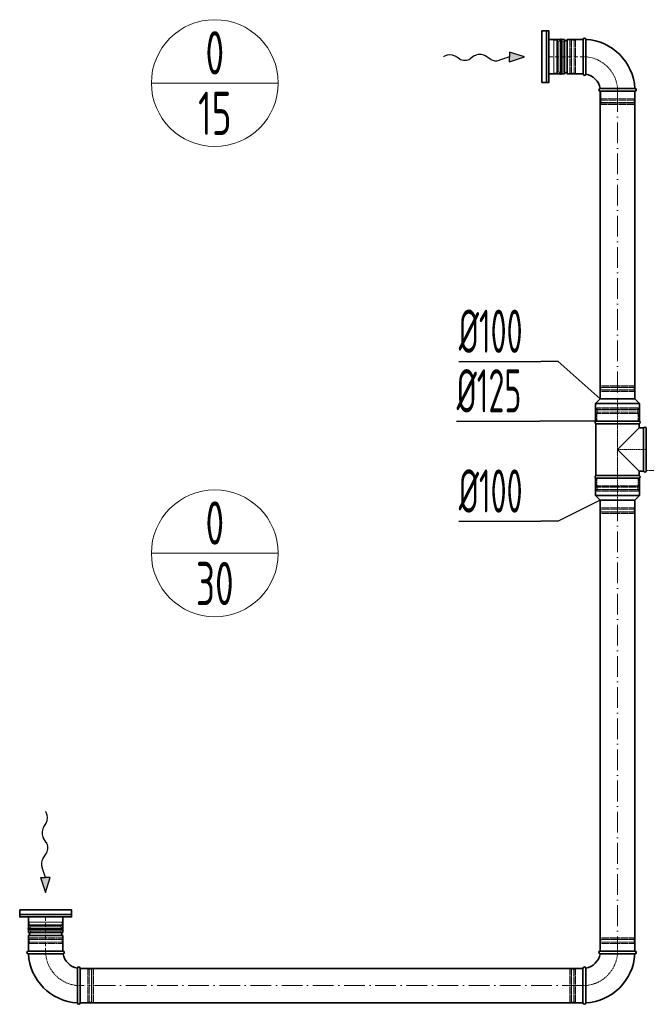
# Model space of a CAD drawing. Header units: millimetres. Extents: x -118717 to 8962, y 22910 to 145283.
# Tile 19 of 193: x -66952 to -65141, y 26956 to 29803. Entities that reach past the tile are written whole.
import ezdxf
from ezdxf.enums import TextEntityAlignment as Align

# ---------------------------------------------------------------- set-up
doc = ezdxf.new("R2010")
doc.units = ezdxf.units.MM
for name, pattern in [('ACAD_ISO02W100', [15, 12, -3]), ('ACAD_ISO10W100', [18, 12, -3, 0, -3]), ('phl_thick', [0])]:
    doc.linetypes.add(name, pattern=pattern)
for name, color, linetype, lineweight in [('VZT_05 ETA (ODVOD) - OBRYS', 6, 'Continuous', 35), ('VZT_06 ETA (ODVOD) - OSA', 6, 'ACAD_ISO10W100', 5), ('VZT_30 DISTRIBUČNÍ PRVKY - OBRYS', 1, 'Continuous', 35), ('VZT_50 POPIS - OBECNE', 7, 'Continuous', 13), ('VZT_52 POPIS - DISTRIBUCE', 7, 'Continuous', 5), ('VZT_60_KOTY - DIMENZE', 7, 'Continuous', 5)]:
    doc.layers.add(name, color=color, linetype=linetype, lineweight=lineweight)
doc.layers.add('VZT_07 ETA (ODVOD) - NETISK', color=8, linetype='ACAD_ISO02W100', lineweight=5, plot=False)
doc.styles.add('EVORA_125', font='isocp.shx', dxfattribs={"width": 0.6, "height": 125})
doc.styles.add('JS', font='isocp.shx', dxfattribs={"width": 0.6, "height": 125})

msp = doc.modelspace()

# ---------------------------------------------------------------- linework, layer by layer
at = {"color": 8, "lineweight": 5}
for points in [[(-65422.8, 29648), (-65407.8, 29648), (-65407.8, 29745), (-65422.8, 29745)], [(-65422.8, 29648), (-65422.8, 29745)], [(-65399.9, 29744), (-65399.9, 29696.5)], [(-65397.2, 29742.1), (-65397.2, 29696.5)], [(-65393.6, 29740.4), (-65393.6, 29696.5)], [(-65381.9, 29741.2), (-65381.9, 29696.5)], [(-65381.7, 29740.2), (-65377.8, 29741.7), (-65377.8, 29696.5)], [(-65399.9, 29649), (-65399.9, 29696.5)], [(-65397.2, 29651), (-65397.2, 29696.5)], [(-65393.6, 29652.6), (-65393.6, 29696.5)], [(-65381.9, 29651.8), (-65381.9, 29696.5)], [(-65381.7, 29652.8), (-65377.8, 29651.3), (-65377.8, 29696.5)], [(-66925.7, 27208.8), (-66925.7, 27193.8), (-66828.7, 27193.8), (-66828.7, 27208.8)], [(-66925.7, 27208.8), (-66828.7, 27208.8)], [(-66924.7, 27186), (-66877.2, 27186)], [(-66922.7, 27183.3), (-66877.2, 27183.3)], [(-66920.9, 27167.8), (-66922.3, 27163.8), (-66877.2, 27163.8)], [(-66921.9, 27168), (-66877.2, 27168)], [(-66921.1, 27179.7), (-66877.2, 27179.7)], [(-66829.7, 27186), (-66877.2, 27186)], [(-66831.6, 27183.3), (-66877.2, 27183.3)], [(-66833.3, 27179.7), (-66877.2, 27179.7)], [(-66832.5, 27168), (-66877.2, 27168)], [(-66833.4, 27167.8), (-66832, 27163.8), (-66877.2, 27163.8)]]:
    msp.add_lwpolyline(points, dxfattribs=at)
for points in [[(-65407.8, 29744), (-65399.9, 29744, -0.291473), (-65397.5, 29742.5, -0.291473)], [(-65387.9, 29748.6), (-65389.3, 29742.7, 0.058981), (-65389.4, 29742.1), (-65389.4, 29696.5)], [(-65387.9, 29748.6), (-65386.5, 29742.9, -0.060863), (-65386.4, 29742.3), (-65386.4, 29696.5)], [(-65387.9, 29644.4), (-65389.3, 29650.3, -0.058981), (-65389.4, 29651), (-65389.4, 29696.5)], [(-65387.9, 29644.4), (-65386.5, 29650.1, 0.060863), (-65386.4, 29650.8), (-65386.4, 29696.5)], [(-65407.8, 29649), (-65399.9, 29649, 0.291473), (-65397.5, 29650.5, 0.291473)], [(-66929.3, 27174), (-66923.4, 27175.4, -0.058981), (-66922.7, 27175.5), (-66877.2, 27175.5)], [(-66929.3, 27174), (-66923.6, 27172.5, 0.060863), (-66922.9, 27172.5), (-66877.2, 27172.5)], [(-66924.7, 27193.8), (-66924.7, 27186, 0.291473), (-66923.1, 27183.6, 0.291473)], [(-66825.1, 27174), (-66831, 27175.4, 0.058981), (-66831.6, 27175.5), (-66877.2, 27175.5)], [(-66825.1, 27174), (-66830.8, 27172.5, -0.060863), (-66831.4, 27172.5), (-66877.2, 27172.5)], [(-66829.7, 27193.8), (-66829.7, 27186, -0.291473), (-66831.2, 27183.6, -0.291473)]]:
    msp.add_lwpolyline(points, format="xyb", dxfattribs=at)
for centre, radius, start, end in [((-65394, 29744.3), 3.88, 207.4993, 276.6735), ((-65387.2, 29732.2), 10.5, 59.7176, 127.8378), ((-65394, 29648.8), 3.88, 83.3265, 152.5007), ((-65387.2, 29660.9), 10.5, 232.1622, 300.2824), ((-66912.8, 27173.3), 10.5, 142.1622, 210.2824), ((-66924.9, 27180.1), 3.88, 353.3265, 62.5007), ((-66829.4, 27180.1), 3.88, 117.4993, 186.6735), ((-66841.5, 27173.3), 10.5, 329.7176, 37.8378)]:
    msp.add_arc(centre, radius, start, end, dxfattribs=at)
at = {"layer": 'VZT_05 ETA (ODVOD) - OBRYS'}
for p, q in [((-65422.8, 29746.5), (-65422.8, 29646.5)), ((-65422.8, 29746.5), (-65377.3, 29746.5)), ((-65377.3, 29746.5), (-65377.3, 29646.5)), ((-65369.3, 29746.5), (-65369.3, 29646.5)), ((-65369.3, 29746.5), (-65323.8, 29746.5)), ((-65323.8, 29746.5), (-65323.8, 29646.5)), ((-65323.8, 29746.5), (-65323.8, 29646.5)), ((-65315.8, 29746.5), (-65315.8, 29696.4)), ((-65422.8, 29646.5), (-65377.3, 29646.5)), ((-65369.3, 29646.5), (-65323.8, 29646.5)), ((-65273.8, 29596.5), (-65173.8, 29596.5)), ((-65173.8, 29604.5), (-65223.9, 29604.5)), ((-65274, 28706.6), (-65287.5, 28693.1)), ((-65274, 28706.6), (-65174, 28706.6)), ((-65174, 28706.6), (-65160.5, 28693.1)), ((-65287.5, 28693.1), (-65160.5, 28693.1)), ((-65287.5, 28642.6), (-65287.5, 28693.1)), ((-65160.5, 28642.6), (-65160.5, 28693.1)), ((-65287.5, 28642.6), (-65160.5, 28642.6)), ((-65161.5, 28642.6), (-65286.5, 28642.6)), ((-65161.5, 28634.9), (-65286.5, 28634.9)), ((-65286.5, 28634.9), (-65286.5, 28485.2)), ((-65161.5, 28622.6), (-65224, 28560.1)), ((-65161.5, 28634.9), (-65161.5, 28622.6)), ((-65148.6, 28622.6), (-65161.5, 28622.6)), ((-65148.6, 28497.6), (-65148.6, 28622.6)), ((-65141, 28497.6), (-65141, 28622.6)), ((-65224, 28560.1), (-65161.5, 28497.6)), ((-65287.5, 28477.6), (-65160.5, 28477.6)), ((-65287.5, 28477.6), (-65287.5, 28427.1)), ((-65161.5, 28485.2), (-65286.5, 28485.2)), ((-65286.5, 28477.6), (-65161.5, 28477.6)), ((-65148.6, 28497.6), (-65161.5, 28497.6)), ((-65161.5, 28497.6), (-65161.5, 28485.2)), ((-65160.5, 28477.6), (-65160.5, 28427.1)), ((-65287.5, 28427.1), (-65160.5, 28427.1)), ((-65274, 28413.6), (-65287.5, 28427.1)), ((-65174, 28413.6), (-65160.5, 28427.1)), ((-65274, 28413.6), (-65174, 28413.6)), ((-66827.2, 27208.8), (-66927.2, 27208.8)), ((-66927.2, 27208.8), (-66927.2, 27163.3)), ((-66827.2, 27208.8), (-66827.2, 27163.3)), ((-66827.2, 27163.3), (-66927.2, 27163.3)), ((-66827.2, 27155.3), (-66927.2, 27155.3)), ((-66927.2, 27155.3), (-66927.2, 27109.8)), ((-66827.2, 27155.3), (-66827.2, 27109.8)), ((-66927.2, 27109.8), (-66827.2, 27109.8)), ((-66827.2, 27109.8), (-66927.2, 27109.8)), ((-65274, 27109.8), (-65174, 27109.8)), ((-66927.2, 27101.8), (-66877, 27101.8)), ((-65174, 27101.8), (-65224.1, 27101.8)), ((-66777.2, 27059.8), (-66777.2, 26959.8)), ((-65324, 26959.8), (-65324, 27059.8)), ((-66785.2, 26959.8), (-66785.2, 27010)), ((-65316, 26959.8), (-65316, 27010))]:
    msp.add_line(p, q, dxfattribs=at)
for points in [[(-65274, 28706.6), (-65274, 29596.5)], [(-65174, 28706.6), (-65174, 29596.5)], [(-65274, 27109.8), (-65274, 28413.6)], [(-65174, 27109.8), (-65174, 28413.6)], [(-66777.2, 27059.8), (-65324, 27059.8)], [(-66777.2, 26959.8), (-65324, 26959.8)]]:
    msp.add_lwpolyline(points, dxfattribs=at)
for centre, radius, start, end in [((-65373.3, 29746.5), 4, 180, 0), ((-65319.8, 29746.5), 4, 0, 180), ((-65323.8, 29596.5), 150, 3.0572, 86.9428), ((-65373.3, 29646.5), 4, 0, 180), ((-65319.8, 29646.5), 4, 180, 350.8522), ((-65323.8, 29596.5), 50, 9.1478, 80.8522), ((-65273.8, 29600.5), 4, 99.1478, 270), ((-65173.8, 29600.5), 4, 270, 90), ((-65284.8, 28638.7), 4.17, 113.4678, 246.5322), ((-65163.1, 28638.7), 4.17, 293.4678, 66.5322), ((-65144.8, 28620.9), 4.17, 23.4678, 156.5322), ((-65284.8, 28481.4), 4.17, 113.4678, 246.5322), ((-65163.1, 28481.4), 4.17, 293.4678, 66.5322), ((-65144.8, 28499.2), 4.17, 203.4678, 336.5322), ((-66927.2, 27159.3), 4, 270, 90), ((-66827.2, 27159.3), 4, 90, 270), ((-66927.2, 27105.8), 4, 90, 270), ((-66827.2, 27105.8), 4, 279.1478, 90), ((-65274, 27105.8), 4, 90, 260.8522), ((-65174, 27105.8), 4, 270, 90), ((-66777.2, 27109.8), 150, 183.0572, 266.9428), ((-66777.2, 27109.8), 50, 189.1478, 260.8522), ((-65324, 27109.8), 50, 279.1478, 350.8522), ((-65324, 27109.8), 150, 273.0572, 356.9428), ((-66781.2, 27059.8), 4, 0, 170.8522), ((-65320, 27059.8), 4, 9.1478, 180), ((-66781.2, 26959.8), 4, 180, 0), ((-65320, 26959.8), 4, 180, 0)]:
    msp.add_arc(centre, radius, start, end, dxfattribs=at)
for points, knots in [([(-65315.8, 29696.4), (-65315.8, 29690), (-65315.8, 29683.7), (-65315.8, 29671.6), (-65315.8, 29666), (-65315.8, 29656.5), (-65315.8, 29652.7), (-65315.8, 29647.5), (-65315.8, 29646), (-65315.8, 29645.9), (-65315.8, 29645.9), (-65315.8, 29645.9)], [78.71119, 78.71119, 78.71119, 78.71119, 97.804615, 97.804615, 117.523893, 117.523893, 137.264303, 137.264303, 156.831737, 156.831737, 157.874915, 157.874915, 157.874915, 157.874915]), ([(-65274.4, 29604.5), (-65274.4, 29604.5), (-65273.3, 29604.5), (-65268.8, 29604.5), (-65265.3, 29604.5), (-65256.4, 29604.5), (-65251.1, 29604.5), (-65239.2, 29604.5), (-65232.7, 29604.5), (-65225.4, 29604.5), (-65224.7, 29604.5), (-65223.9, 29604.5)], [157.874915, 157.874915, 157.874915, 157.874915, 176.103874, 176.103874, 195.460379, 195.460379, 215.101284, 215.101284, 234.82164, 234.82164, 237.034743, 237.034743, 237.034743, 237.034743]), ([(-66877, 27101.8), (-66870.7, 27101.8), (-66864.3, 27101.8), (-66852.3, 27101.8), (-66846.7, 27101.9), (-66837.2, 27101.9), (-66833.4, 27101.9), (-66828.1, 27101.9), (-66826.7, 27101.9), (-66826.5, 27101.9), (-66826.5, 27101.9), (-66826.5, 27101.9)], [78.71119, 78.71119, 78.71119, 78.71119, 97.804615, 97.804615, 117.523893, 117.523893, 137.264303, 137.264303, 156.831737, 156.831737, 157.874915, 157.874915, 157.874915, 157.874915]), ([(-65274.6, 27101.9), (-65274.6, 27101.9), (-65273.5, 27101.9), (-65269, 27101.9), (-65265.5, 27101.9), (-65256.6, 27101.9), (-65251.3, 27101.9), (-65239.4, 27101.8), (-65232.9, 27101.8), (-65225.6, 27101.8), (-65224.9, 27101.8), (-65224.1, 27101.8)], [157.874915, 157.874915, 157.874915, 157.874915, 176.103874, 176.103874, 195.460379, 195.460379, 215.101284, 215.101284, 234.82164, 234.82164, 237.034743, 237.034743, 237.034743, 237.034743]), ([(-66785.1, 27060.5), (-66785.1, 27060.5), (-66785.1, 27059.4), (-66785.1, 27054.9), (-66785.1, 27051.4), (-66785.2, 27042.5), (-66785.2, 27037.2), (-66785.2, 27025.2), (-66785.2, 27018.8), (-66785.2, 27011.5), (-66785.2, 27010.7), (-66785.2, 27010)], [157.874915, 157.874915, 157.874915, 157.874915, 176.103874, 176.103874, 195.460379, 195.460379, 215.101284, 215.101284, 234.82164, 234.82164, 237.034743, 237.034743, 237.034743, 237.034743]), ([(-65316, 27010), (-65316, 27016.4), (-65316, 27022.7), (-65316, 27034.7), (-65316, 27040.3), (-65316, 27049.8), (-65316, 27053.6), (-65316, 27058.9), (-65316, 27060.3), (-65316, 27060.5), (-65316, 27060.5), (-65316, 27060.5)], [78.71119, 78.71119, 78.71119, 78.71119, 97.804615, 97.804615, 117.523893, 117.523893, 137.264303, 137.264303, 156.831737, 156.831737, 157.874915, 157.874915, 157.874915, 157.874915])]:
    msp.add_open_spline(points, degree=3, knots=knots, dxfattribs=at)
at = {"layer": 'VZT_06 ETA (ODVOD) - OSA'}
for points in [[(-65422.8, 29696.5), (-65323.8, 29696.5)], [(-66877.2, 27208.8), (-66877.2, 27109.8)]]:
    msp.add_lwpolyline(points, dxfattribs=at)
at = {"layer": 'VZT_06 ETA (ODVOD) - OSA', "ltscale": 0.3}
for points in [[(-65223.8, 29596.5), (-65223.8, 29596.5, 0.414214), (-65323.8, 29696.5), (-65323.8, 29696.5)], [(-66777.2, 27009.8), (-66777.2, 27009.8, -0.414214), (-66877.2, 27109.8), (-66877.2, 27109.8)], [(-65224, 27109.8), (-65224, 27109.8, -0.414214), (-65324, 27009.8), (-65324, 27009.8)]]:
    msp.add_lwpolyline(points, format="xyb", dxfattribs=at)
at = {"layer": 'VZT_06 ETA (ODVOD) - OSA', "ltscale": 5}
for points in [[(-65224, 29596.5), (-65224, 28706.6)], [(-65224, 28413.6), (-65224, 27109.8)], [(-65324, 27009.8), (-66777.2, 27009.8)]]:
    msp.add_lwpolyline(points, dxfattribs=at)
at = {"layer": 'VZT_06 ETA (ODVOD) - OSA', "ltscale": 0.3}
for points in [[(-65224, 28642.6), (-65224, 28706.6)], [(-65141, 28560.1), (-65224, 28560.1)], [(-65224, 28477.6), (-65224, 28413.6)]]:
    msp.add_lwpolyline(points, dxfattribs=at)
at = {"layer": 'VZT_07 ETA (ODVOD) - NETISK', "ltscale": 0.4}
for p, q in [((-65361.8, 29745.5), (-65361.8, 29647.5)), ((-65357.8, 29745.5), (-65361.8, 29745.5)), ((-65357.8, 29745.5), (-65357.8, 29647.5)), ((-65357.3, 29744.5), (-65357.8, 29744.5)), ((-65357.3, 29746.5), (-65357.3, 29646.5)), ((-65356.8, 29746.5), (-65357.3, 29746.5)), ((-65356.8, 29746.5), (-65356.8, 29646.5)), ((-65349.8, 29744.5), (-65356.8, 29744.5)), ((-65349.8, 29746.5), (-65349.8, 29646.5)), ((-65349.3, 29746.5), (-65349.8, 29746.5)), ((-65349.3, 29746.5), (-65349.3, 29646.5)), ((-65345.8, 29744.5), (-65349.3, 29744.5)), ((-65345.8, 29745.5), (-65345.8, 29647.5)), ((-65323.8, 29745.5), (-65345.8, 29745.5)), ((-65357.8, 29647.5), (-65361.8, 29647.5)), ((-65357.3, 29648.5), (-65357.8, 29648.5)), ((-65356.8, 29646.5), (-65357.3, 29646.5)), ((-65349.8, 29648.5), (-65356.8, 29648.5)), ((-65349.3, 29646.5), (-65349.8, 29646.5)), ((-65345.8, 29648.5), (-65349.3, 29648.5)), ((-65323.8, 29647.5), (-65345.8, 29647.5)), ((-65272.8, 29574.5), (-65272.8, 29596.5)), ((-65174.8, 29574.5), (-65174.8, 29596.5)), ((-65173.8, 29571), (-65273.8, 29571)), ((-65273.8, 29570.5), (-65273.8, 29571)), ((-65173.8, 29570.5), (-65273.8, 29570.5)), ((-65173.8, 29563.5), (-65273.8, 29563.5)), ((-65273.8, 29563), (-65273.8, 29563.5)), ((-65173.8, 29563), (-65273.8, 29563)), ((-65174.8, 29574.5), (-65272.8, 29574.5)), ((-65174.8, 29562.5), (-65272.8, 29562.5)), ((-65272.8, 29558.5), (-65272.8, 29562.5)), ((-65174.8, 29558.5), (-65272.8, 29558.5)), ((-65271.8, 29571), (-65271.8, 29574.5)), ((-65271.8, 29563.5), (-65271.8, 29570.5)), ((-65271.8, 29562.5), (-65271.8, 29563)), ((-65175.8, 29571), (-65175.8, 29574.5)), ((-65175.8, 29563.5), (-65175.8, 29570.5)), ((-65175.8, 29562.5), (-65175.8, 29563)), ((-65174.8, 29558.5), (-65174.8, 29562.5)), ((-65173.8, 29570.5), (-65173.8, 29571)), ((-65173.8, 29563), (-65173.8, 29563.5)), ((-65174, 28740.1), (-65274, 28740.1)), ((-65274, 28740.1), (-65274, 28739.6)), ((-65174, 28739.6), (-65274, 28739.6)), ((-65174, 28732.6), (-65274, 28732.6)), ((-65274, 28732.6), (-65274, 28732.1)), ((-65175, 28744.6), (-65273, 28744.6)), ((-65273, 28744.6), (-65273, 28740.6)), ((-65175, 28740.6), (-65273, 28740.6)), ((-65272, 28740.6), (-65272, 28740.1)), ((-65272, 28739.6), (-65272, 28732.6)), ((-65176, 28740.6), (-65176, 28740.1)), ((-65176, 28739.6), (-65176, 28732.6)), ((-65175, 28744.6), (-65175, 28740.6)), ((-65174, 28740.1), (-65174, 28739.6)), ((-65174, 28732.6), (-65174, 28732.1)), ((-65174, 28732.1), (-65274, 28732.1)), ((-65175, 28728.6), (-65273, 28728.6)), ((-65273, 28728.6), (-65273, 28706.6)), ((-65272, 28732.1), (-65272, 28728.6)), ((-65176, 28732.1), (-65176, 28728.6)), ((-65175, 28728.6), (-65175, 28706.6)), ((-65163, 28676.1), (-65285, 28676.1)), ((-65285, 28675.6), (-65285, 28676.1)), ((-65163, 28675.6), (-65285, 28675.6)), ((-65164, 28680.6), (-65284, 28680.6)), ((-65284, 28676.6), (-65284, 28680.6)), ((-65164, 28676.6), (-65284, 28676.6)), ((-65283, 28676.1), (-65283, 28676.6)), ((-65283, 28668.6), (-65283, 28675.6)), ((-65165, 28676.1), (-65165, 28676.6)), ((-65165, 28668.6), (-65165, 28675.6)), ((-65164, 28676.6), (-65164, 28680.6)), ((-65163, 28675.6), (-65163, 28676.1)), ((-65163, 28668.6), (-65285, 28668.6)), ((-65285, 28668.1), (-65285, 28668.6)), ((-65163, 28668.1), (-65285, 28668.1)), ((-65164, 28664.6), (-65284, 28664.6)), ((-65284, 28642.6), (-65284, 28664.6)), ((-65283, 28664.6), (-65283, 28668.1)), ((-65165, 28664.6), (-65165, 28668.1)), ((-65164, 28642.6), (-65164, 28664.6)), ((-65163, 28668.1), (-65163, 28668.6)), ((-65284, 28455.6), (-65284, 28477.6)), ((-65164, 28455.6), (-65164, 28477.6)), ((-65141, 28500.1), (-65119, 28500.1)), ((-65163, 28452.1), (-65285, 28452.1)), ((-65285, 28451.6), (-65285, 28452.1)), ((-65163, 28451.6), (-65285, 28451.6)), ((-65164, 28455.6), (-65284, 28455.6)), ((-65283, 28452.1), (-65283, 28455.6)), ((-65283, 28444.6), (-65283, 28451.6)), ((-65165, 28452.1), (-65165, 28455.6)), ((-65165, 28444.6), (-65165, 28451.6)), ((-65163, 28451.6), (-65163, 28452.1)), ((-65163, 28444.6), (-65285, 28444.6)), ((-65285, 28444.1), (-65285, 28444.6)), ((-65163, 28444.1), (-65285, 28444.1)), ((-65164, 28443.6), (-65284, 28443.6)), ((-65284, 28439.6), (-65284, 28443.6)), ((-65164, 28439.6), (-65284, 28439.6)), ((-65283, 28443.6), (-65283, 28444.1)), ((-65165, 28443.6), (-65165, 28444.1)), ((-65164, 28439.6), (-65164, 28443.6)), ((-65163, 28444.1), (-65163, 28444.6)), ((-65273, 28391.6), (-65273, 28413.6)), ((-65175, 28391.6), (-65273, 28391.6)), ((-65272, 28388.1), (-65272, 28391.6)), ((-65176, 28388.1), (-65176, 28391.6)), ((-65175, 28391.6), (-65175, 28413.6)), ((-65174, 28388.1), (-65274, 28388.1)), ((-65274, 28387.6), (-65274, 28388.1)), ((-65174, 28387.6), (-65274, 28387.6)), ((-65174, 28380.6), (-65274, 28380.6)), ((-65274, 28380.1), (-65274, 28380.6)), ((-65174, 28380.1), (-65274, 28380.1)), ((-65175, 28379.6), (-65273, 28379.6)), ((-65273, 28375.6), (-65273, 28379.6)), ((-65175, 28375.6), (-65273, 28375.6)), ((-65272, 28380.6), (-65272, 28387.6)), ((-65272, 28379.6), (-65272, 28380.1)), ((-65176, 28380.6), (-65176, 28387.6)), ((-65176, 28379.6), (-65176, 28380.1)), ((-65175, 28375.6), (-65175, 28379.6)), ((-65174, 28387.6), (-65174, 28388.1)), ((-65174, 28380.1), (-65174, 28380.6)), ((-66927.2, 27143.3), (-66827.2, 27143.3)), ((-66927.2, 27142.8), (-66927.2, 27143.3)), ((-66927.2, 27142.8), (-66827.2, 27142.8)), ((-66926.2, 27147.8), (-66828.2, 27147.8)), ((-66926.2, 27143.8), (-66926.2, 27147.8)), ((-66926.2, 27143.8), (-66828.2, 27143.8)), ((-66925.2, 27143.3), (-66925.2, 27143.8)), ((-66925.2, 27135.8), (-66925.2, 27142.8)), ((-66829.2, 27143.3), (-66829.2, 27143.8)), ((-66829.2, 27135.8), (-66829.2, 27142.8)), ((-66828.2, 27143.8), (-66828.2, 27147.8)), ((-66827.2, 27142.8), (-66827.2, 27143.3)), ((-65174, 27143.3), (-65274, 27143.3)), ((-65274, 27143.3), (-65274, 27142.8)), ((-65174, 27142.8), (-65274, 27142.8)), ((-65175, 27147.8), (-65273, 27147.8)), ((-65273, 27147.8), (-65273, 27143.8)), ((-65175, 27143.8), (-65273, 27143.8)), ((-65272, 27143.8), (-65272, 27143.3)), ((-65272, 27142.8), (-65272, 27135.8)), ((-65176, 27143.8), (-65176, 27143.3)), ((-65176, 27142.8), (-65176, 27135.8)), ((-65175, 27147.8), (-65175, 27143.8)), ((-65174, 27143.3), (-65174, 27142.8)), ((-66927.2, 27135.8), (-66827.2, 27135.8)), ((-66927.2, 27135.3), (-66927.2, 27135.8)), ((-66927.2, 27135.3), (-66827.2, 27135.3)), ((-66926.2, 27131.8), (-66828.2, 27131.8)), ((-66926.2, 27109.8), (-66926.2, 27131.8)), ((-66925.2, 27131.8), (-66925.2, 27135.3)), ((-66829.2, 27131.8), (-66829.2, 27135.3)), ((-66828.2, 27109.8), (-66828.2, 27131.8)), ((-66827.2, 27135.3), (-66827.2, 27135.8)), ((-65174, 27135.8), (-65274, 27135.8)), ((-65274, 27135.8), (-65274, 27135.3)), ((-65174, 27135.3), (-65274, 27135.3)), ((-65175, 27131.8), (-65273, 27131.8)), ((-65273, 27131.8), (-65273, 27109.8)), ((-65272, 27135.3), (-65272, 27131.8)), ((-65176, 27135.3), (-65176, 27131.8)), ((-65175, 27131.8), (-65175, 27109.8)), ((-65174, 27135.8), (-65174, 27135.3)), ((-66755.2, 27058.8), (-66777.2, 27058.8)), ((-66755.2, 26960.8), (-66755.2, 27058.8)), ((-66751.7, 27057.8), (-66755.2, 27057.8)), ((-66751.7, 26959.8), (-66751.7, 27059.8)), ((-66751.2, 27059.8), (-66751.7, 27059.8)), ((-66751.2, 26959.8), (-66751.2, 27059.8)), ((-66744.2, 27057.8), (-66751.2, 27057.8)), ((-66744.2, 26959.8), (-66744.2, 27059.8)), ((-66743.7, 27059.8), (-66744.2, 27059.8)), ((-66743.7, 26959.8), (-66743.7, 27059.8)), ((-66743.2, 27057.8), (-66743.7, 27057.8)), ((-66743.2, 26960.8), (-66743.2, 27058.8)), ((-66739.2, 27058.8), (-66743.2, 27058.8)), ((-66739.2, 26960.8), (-66739.2, 27058.8)), ((-65362, 26960.8), (-65362, 27058.8)), ((-65358, 27058.8), (-65362, 27058.8)), ((-65358, 26960.8), (-65358, 27058.8)), ((-65357.5, 27057.8), (-65358, 27057.8)), ((-65357.5, 26959.8), (-65357.5, 27059.8)), ((-65357, 27059.8), (-65357.5, 27059.8)), ((-65357, 26959.8), (-65357, 27059.8)), ((-65350, 27057.8), (-65357, 27057.8)), ((-65350, 26959.8), (-65350, 27059.8)), ((-65349.5, 27059.8), (-65350, 27059.8)), ((-65349.5, 26959.8), (-65349.5, 27059.8)), ((-65346, 27057.8), (-65349.5, 27057.8)), ((-65346, 26960.8), (-65346, 27058.8)), ((-65324, 27058.8), (-65346, 27058.8)), ((-66755.2, 26960.8), (-66777.2, 26960.8)), ((-66751.7, 26961.8), (-66755.2, 26961.8)), ((-66751.2, 26959.8), (-66751.7, 26959.8)), ((-66744.2, 26961.8), (-66751.2, 26961.8)), ((-66743.7, 26959.8), (-66744.2, 26959.8)), ((-66743.2, 26961.8), (-66743.7, 26961.8)), ((-66739.2, 26960.8), (-66743.2, 26960.8)), ((-65358, 26960.8), (-65362, 26960.8)), ((-65357.5, 26961.8), (-65358, 26961.8)), ((-65357, 26959.8), (-65357.5, 26959.8)), ((-65350, 26961.8), (-65357, 26961.8)), ((-65349.5, 26959.8), (-65350, 26959.8)), ((-65346, 26961.8), (-65349.5, 26961.8)), ((-65324, 26960.8), (-65346, 26960.8))]:
    msp.add_line(p, q, dxfattribs=at)
msp.add_lwpolyline([(-65224, 28642.6), (-65224, 28477.6)], dxfattribs=at)
at = {"layer": 'VZT_30 DISTRIBUČNÍ PRVKY - OBRYS'}
for points in [[(-65442.8, 29621.5), (-65442.8, 29771.5), (-65422.8, 29771.5), (-65422.8, 29621.5)], [(-66952.2, 27228.8), (-66802.2, 27228.8), (-66802.2, 27208.8), (-66952.2, 27208.8)]]:
    msp.add_lwpolyline(points, close=True, dxfattribs=at)
for points in [[(-65429.5, 29771.5), (-65429.5, 29621.5)], [(-66802.2, 27215.6), (-66952.2, 27215.6)]]:
    msp.add_lwpolyline(points, dxfattribs=at)
at = {"layer": 'VZT_50 POPIS - OBECNE', "color": 0, "lineweight": -2}
for p, q in [((-65493.5, 29696.5), (-65536.7, 29709.9)), ((-65536.7, 29709.9), (-65536.5, 29695.9)), ((-65681, 29690.1), (-65693.9, 29698.2)), ((-65638.1, 29698.5), (-65650, 29690.5)), ((-65590.6, 29688.5), (-65607.1, 29698.9)), ((-65536.5, 29695.9), (-65565.2, 29686.2)), ((-65536.3, 29682), (-65536.5, 29695.9)), ((-65536.3, 29682), (-65493.5, 29696.5)), ((-66883.6, 27467.1), (-66875.4, 27480)), ((-66875.2, 27424.2), (-66883.2, 27436.1)), ((-66885.2, 27376.7), (-66874.8, 27393.2)), ((-66877.8, 27322.6), (-66887.5, 27351.2)), ((-66891.7, 27322.4), (-66877.8, 27322.6)), ((-66891.7, 27322.4), (-66877.2, 27279.6)), ((-66863.8, 27322.8), (-66877.8, 27322.6)), ((-66877.2, 27279.6), (-66863.8, 27322.8))]:
    msp.add_line(p, q, dxfattribs=at)
at = {"layer": 'VZT_50 POPIS - OBECNE'}
for p, q in [((-65724.1, 29698.4), (-65727.2, 29696.5)), ((-66875.3, 27510.2), (-66877.2, 27513.2))]:
    msp.add_line(p, q, dxfattribs=at)
at = {"layer": 'VZT_50 POPIS - OBECNE', "color": 0, "lineweight": -2}
for centre, major_axis, start_param, end_param in [((-65709.3, 29688.7), (21.5, 0.3), 0.766537, 2.320574), ((-65622.5, 29689.4), (21.5, 0.3), 0.766537, 2.375056), ((-65665.6, 29699.6), (21.5, 0.3), 3.908129, 5.516649), ((-65575.2, 29698), (21.5, 0.3), 3.908129, 5.191299), ((-66885, 27495.4), (0.3, -21.5), 0.766537, 2.320574), ((-66874.1, 27451.7), (0.3, -21.5), 3.908129, 5.516649), ((-66884.3, 27408.5), (0.3, -21.5), 0.766537, 2.375056), ((-66875.7, 27361.3), (0.3, -21.5), 3.908129, 5.191299)]:
    msp.add_ellipse(centre, major_axis=major_axis, ratio=0.625, start_param=start_param, end_param=end_param, dxfattribs=at)
for points in [[(-65536.3, 29682), (-65536.7, 29709.9), (-65493.5, 29696.5)], [(-66891.7, 27322.4), (-66863.8, 27322.8), (-66877.2, 27279.6)]]:
    msp.add_solid(points, dxfattribs=at)
at = {"layer": 'VZT_52 POPIS - DISTRIBUCE'}
for p, q in [((-66571.5, 29620.1), (-66204.8, 29620.1)), ((-66571.5, 28260.3), (-66204.8, 28260.3))]:
    msp.add_line(p, q, dxfattribs=at)
for centre in [(-66388.2, 29620.1), (-66388.2, 28260.3)]:
    msp.add_circle(centre, 183.4, dxfattribs=at)
at = {"layer": 'VZT_60_KOTY - DIMENZE', "linetype": 'ByBlock', "lineweight": -2}
for p, q in [((-65395.5, 28814.9), (-65445.5, 28814.9)), ((-65398.6, 28642.6), (-65448.6, 28642.6)), ((-65395.5, 28352.8), (-65445.5, 28352.8))]:
    msp.add_line(p, q, dxfattribs=at)
for points in [[(-65683, 28814.9), (-65445.5, 28814.9)], [(-65274, 28706.6), (-65395.5, 28814.9)], [(-65395.5, 28814.9), (-65395.5, 28814.9)], [(-65395.5, 28814.9), (-65395.5, 28814.9)], [(-65274, 28413.6), (-65395.5, 28352.8)], [(-65683, 28352.8), (-65445.5, 28352.8)], [(-65395.5, 28352.8), (-65395.5, 28352.8)], [(-65395.5, 28352.8), (-65395.5, 28352.8)]]:
    msp.add_lwpolyline(points, dxfattribs=at)
at = {"layer": 'VZT_60_KOTY - DIMENZE', "linetype": 'ByBlock', "lineweight": -2, "elevation": 0}
for points in [[(-65689.2, 28642.6), (-65448.6, 28642.6)], [(-65287.5, 28642.6), (-65398.6, 28642.6)], [(-65398.6, 28642.6), (-65398.6, 28642.6)], [(-65398.6, 28642.6), (-65398.6, 28642.6)]]:
    msp.add_lwpolyline(points, dxfattribs=at)

# ---------------------------------------------------------------- texts
at = {"layer": 'VZT_52 POPIS - DISTRIBUCE', "ltscale": 50, "style": 'JS', "width": 0.7}
for s, p in [('0', (-66388.2, 29707.6)), ('15', (-66388.2, 29532.6)), ('0', (-66388.2, 28347.8)), ('30', (-66388.2, 28172.8))]:
    msp.add_text(s, height=125, dxfattribs=at).set_placement(p, align=Align.MIDDLE_CENTER)
at = {"layer": 'VZT_60_KOTY - DIMENZE', "linetype": 'phl_thick', "char_height": 125, "style": 'EVORA_125'}
for s, insert, attachment_point in [('%%C100', (-65683, 28964.9), 1), ('%%C125', (-64821.7, 28852.2), 3), ('%%C125', (-65689.2, 28792.6), 1), ('%%C100', (-65683, 28502.8), 1)]:
    msp.add_mtext(s, dxfattribs=dict(at, insert=insert, attachment_point=attachment_point))

doc.saveas('drawing.dxf')
